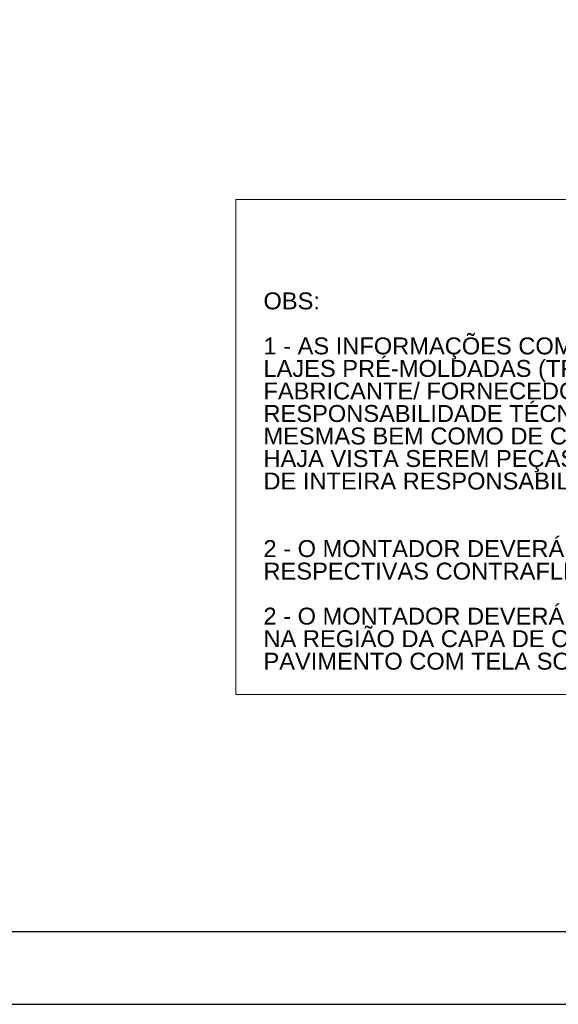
# Model space of a CAD drawing. Header units: millimetres. Extents: x 0 to 119, y 0 to 84.
# Tile 4 of 23: x 29 to 37, y 0 to 14. Entities that reach past the tile are written whole.
import ezdxf

# ---------------------------------------------------------------- set-up
doc = ezdxf.new("R2010")
doc.units = ezdxf.units.MM
doc.header["$MEASUREMENT"] = 0
doc.linetypes.add('NULL', pattern=[0])
doc.layers.add('CONTRAVENTAMENTOS', color=4, linetype='Continuous', lineweight=9)
doc.layers.add('DT-Título', color=3, linetype='Continuous', lineweight=20)
doc.layers.add('SEDUC_MARF', color=1, linetype='Continuous')
doc.layers.add('SEDUC_MARGG', color=7, linetype='Continuous')
doc.styles.add('Arial', font='txt')

msp = doc.modelspace()

# ---------------------------------------------------------------- linework, layer by layer
at = {"layer": 'CONTRAVENTAMENTOS'}
msp.add_lwpolyline([(32.2656, 11.0744), (44.9343, 11.0744), (44.9343, 4.2616), (32.2656, 4.2616)], close=True, dxfattribs=at)
at = {"layer": 'SEDUC_MARF'}
msp.add_lwpolyline([(118.9, 84.1), (0, 84.1), (0, 0), (118.9, 0)], close=True, dxfattribs=at)
at = {"layer": 'SEDUC_MARGG'}
msp.add_lwpolyline([(2.5, 1), (117.9, 1), (117.9, 83.1), (2.5, 83.1), (2.5, 1)], dxfattribs=at)

# ---------------------------------------------------------------- texts
at = {"layer": 'DT-Título', "linetype": 'NULL', "insert": (32.645, 4.6026), "char_height": 0.2329418, "width": 13.090478, "attachment_point": 7, "line_spacing_factor": 0.798, "style": 'Arial'}
msp.add_mtext('OBS:\\P\\P1 - AS INFORMAÇÕES COMO DIMENSÕES, ARMAÇÕES E ESPECIFICAÇÕES DAS LAJES PRÉ-MOLDADAS (TRELIÇADAS) DESTE PROJETO NÃO EXIMEM O FABRICANTE/ FORNECEDOR/ MONTADOR DE EMITIR ANOTAÇÃO DE RESPONSABILIDADE TÉCNICA (ART) PELO DETALHAMENTO/ EXECUÇÃO DAS MESMAS BEM COMO DE CONFERIR AS MEDIDAS INLOCO PARA FABRICAÇÃO, HAJA VISTA SEREM PEÇAS PRÉ-MOLDADAS CUJO CONTROLE E EXECUÇÃO SÃO DE INTEIRA RESPONSABILIDADE DO FABRICANTE/ FORNECEDOR/ MONTADOR.\\P\\P\\P2 - O MONTADOR DEVERÁ CONSIDERAR A EXECUÇÃO DAS LAJES COM AS RESPECTIVAS CONTRAFLECHAS MÍNIMAS INFORMADAS NESTE PROJETO. \\P\\P2 - O MONTADOR DEVERÁ OBSERVAR A EXECUÇÃO DA ARMAÇÃO DE RETRAÇÃO NA REGIÃO DA CAPA DE CONCRETO DE TODAS AS LAJES PRÉ-MOLDADAS DESTE PAVIMENTO COM TELA SOLDADA ESPECIFICADA NO DETALHE', dxfattribs=at)

doc.saveas('drawing.dxf')
